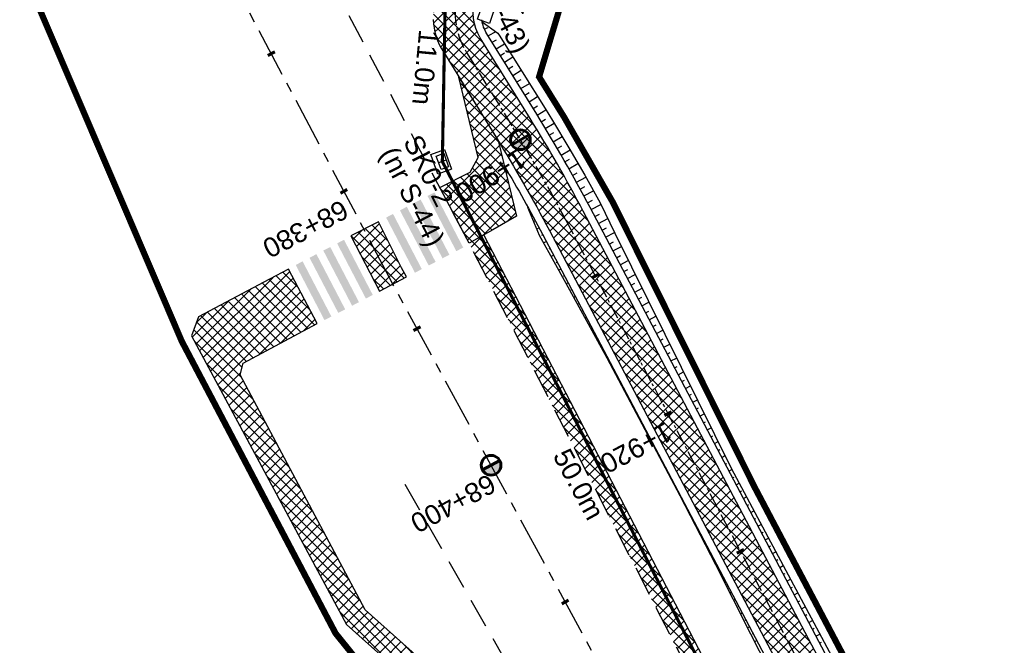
# Model space of a CAD drawing. Header units: metres. Extents: x 7529682 to 7533711, y 5721186 to 5727842.
# Tile 55 of 112: x 7530571 to 7530634, y 5726088 to 5726128. Entities that reach past the tile are written whole.
import ezdxf

# ---------------------------------------------------------------- set-up
doc = ezdxf.new("R2010")
doc.units = ezdxf.units.M
for name, pattern in [('817-dzialki-09-05-04$0$HIDDEN', [0.375, 0.25, -0.125]), ('CENTER', [50.8, 31.75, -6.35, 6.35, -6.35]), ('HIDDEN', [9.525, 6.35, -3.175])]:
    doc.linetypes.add(name, pattern=pattern)
for name, color, linetype in [('C-DROGI-SYTUACJA-ETYKIETY', 7, 'Continuous'), ('D-hatch-chodniki', 221, 'Continuous'), ('D-hatch-pobocza', 131, 'Continuous'), ('D-pobocza', 7, 'Continuous'), ('D-skarpa', 7, 'Continuous'), ('D-skarpa-kreskowanie', 7, 'Continuous')]:
    doc.layers.add(name, color=color, linetype=linetype)
doc.layers.add('D-hatch-ciag-pieszo-rowerowy', color=7, linetype='Continuous', lineweight=13, true_color=0xff9f80)
doc.layers.add('D-LR-etap-III', color=7, linetype='817-dzialki-09-05-04$0$HIDDEN', lineweight=50, true_color=0xff1aff)
for name, color, linetype, lineweight in [('D-krawędzie', 7, 'Continuous', 30), ('D-obrzeża', 7, 'Continuous', 30), ('D-oś', 10, 'CENTER', 30), ('Sieci-T-kanal technologiczny', 4, 'kt kanał technologiczny', 30)]:
    doc.layers.add(name, color=color, linetype=linetype, lineweight=lineweight)
for name, color, linetype, true_color in [('D-malowanie-istn', 7, 'Continuous', 0x1a6600), ('D-opis-KT-dlugosci', 7, 'Continuous', 0xff8000), ('D-opis-KT-studnie', 7, 'Continuous', 0xff8000), ('poprzeczki', 7, 'Continuous', 0x0000c7)]:
    doc.layers.add(name, color=color, linetype=linetype, true_color=true_color)
doc.styles.add('ARIAL', font='arial.ttf', dxfattribs={"height": 1})
doc.styles.get("Standard").update_dxf_attribs({"font": 'arial.ttf'})
doc.linetypes.add('kt kanał technologiczny', pattern='A,1,-0.8,["kt",Standard,S=0.5,R=0,X=-0.7,Y=-0.15],-0.3', length=2.1)
pattern_1 = [(45, (0, 0), (-0.33675960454, 0.33675960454), []), (135, (0, 0), (-0.33675960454, -0.33675960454), [])]

# ---------------------------------------------------------------- blocks, each defined once
blk = doc.blocks.new('kilometraz')
at = {"linetype": 'ByBlock', "lineweight": -2}
blk.add_hatch(color=0, dxfattribs=at).paths.add_polyline_path([(0, -0.28125, 0.41421356), (0.28125, 0, 0.41421356), (0, 0.28125)])
at = {"color": 0, "linetype": 'ByBlock', "lineweight": -2}
blk.add_line((0, 0.28125), (0, -0.28125), dxfattribs=at)
blk.add_circle((0, 0), 0.28125, dxfattribs=at)
blk = doc.blocks.new('AeccTickLine')
at = {"color": 0, "linetype": 'ByBlock', "lineweight": -2}
blk.add_line((0, 1), (0, -1), dxfattribs=at)
blk = doc.blocks.new('SKR2')
at = {"layer": 'Sieci-T-kanal technologiczny', "color": 2, "lineweight": 25}
for points in [[(0.028, -0.188), (0.958, -1.153), (0.282, -1.805), (-0.648, -0.84)], [(-0.038, -0.537), (0.607, -1.206), (0.233, -1.567), (-0.412, -0.898)]]:
    blk.add_lwpolyline(points, close=True, dxfattribs=at)
blk.add_lwpolyline([(-0.09, -1.232), (0.285, -0.872)], dxfattribs=at)

msp = doc.modelspace()

# ---------------------------------------------------------------- hatches: boundary and pattern name
at = {"layer": 'D-hatch-chodniki', "true_color": 0x6e6e6e}
h = msp.add_hatch(dxfattribs=at)
h.set_pattern_fill('ANSI37', color=8, scale=0.15, style=0)
h.set_pattern_definition(pattern_1)
h.paths.add_polyline_path([(7530601.265, 5726114.39), (7530599.74, 5726113.52), (7530597.87, 5726117.1), (7530599.82, 5726118.09), (7530600.32, 5726119.04), (7530599.091, 5726124.192), (7530601.609, 5726120.135), (7530602.79, 5726115.26)])
h = msp.add_hatch(dxfattribs=at)
h.set_pattern_fill('ANSI37', color=8, scale=0.15, style=0)
h.set_pattern_definition(pattern_1)
h.paths.add_polyline_path([(7530595.401, 5726111.949), (7530593.913, 5726114.892), (7530592.15, 5726114), (7530593.98, 5726110.44), (7530595.71, 5726111.35)])
h = msp.add_hatch(dxfattribs=at)
h.set_pattern_fill('ANSI37', color=8, scale=0.15, style=0)
h.set_pattern_definition(pattern_1)
h.paths.add_polyline_path([(7530586.918, 5726111.201), (7530582.36, 5726108.78), (7530581.91, 5726107.56), (7530591.86, 5726089.01), (7530599.5, 5726082.18), (7530602.93, 5726076.07), (7530601.75, 5726075.32), (7530604.72, 5726070.03), (7530605.94, 5726070.81), (7530609.47, 5726064.74), (7530611.24, 5726065.69), (7530601.04, 5726083.53), (7530600.51, 5726083.28), (7530593.06, 5726089.95), (7530585.02, 5726105.05), (7530585.23, 5726105.81), (7530589.97, 5726108.36), (7530588.14, 5726111.85)])
at = {"layer": 'D-hatch-ciag-pieszo-rowerowy'}
h = msp.add_hatch(dxfattribs=at)
h.set_pattern_fill('ANSI37', color=256, scale=0.15, style=0)
h.set_pattern_definition(pattern_1)
h.paths.add_polyline_path([(7530602.624, 5726136.556), (7530601.532, 5726138.658, 0.072986), (7530597.855, 5726133.726), (7530597.549, 5726129.598), (7530600.517, 5726130.297)])
h.paths.add_polyline_path([(7530600.17, 5726129.266), (7530600.517, 5726130.297), (7530597.549, 5726129.598), (7530597.423, 5726127.912, 0.036274), (7530597.51, 5726127.266), (7530600.079, 5726127.683, -0.134461)])
h = msp.add_hatch(dxfattribs=at)
h.set_pattern_fill('ANSI37', color=256, scale=0.15, style=0)
h.set_pattern_definition(pattern_1)
edge = h.paths.add_edge_path()
edge.add_line((7530647.02, 5726033.878), (7530649.253, 5726035.002))
edge.add_line((7530649.253, 5726035.002), (7530642.155, 5726049.099))
edge.add_line((7530642.155, 5726049.099), (7530627.426, 5726076.939))
edge.add_line((7530627.426, 5726076.939), (7530607.073, 5726115.582))
edge.add_arc((7530518.595, 5726068.982), 100, 27.77544, 31.71492)
edge.add_line((7530603.662, 5726121.551), (7530600.461, 5726126.731))
edge.add_arc((7530603.013, 5726128.308), 3, 192.02443, 211.71492, ccw=False)
edge.add_line((7530600.079, 5726127.683), (7530597.51, 5726127.266))
edge.add_arc((7530601.915, 5726128.182), 4.5, 191.75206, 211.71492)
edge.add_line((7530598.087, 5726125.817), (7530601.49, 5726120.31))
edge.add_arc((7530516.423, 5726067.74), 100, 27.77544, 31.71492, ccw=False)
edge.add_line((7530604.901, 5726114.341), (7530625.206, 5726075.789))
edge.add_line((7530625.206, 5726075.789), (7530639.927, 5726047.965))
edge.add_line((7530639.927, 5726047.965), (7530647.02, 5726033.878))
at = {"layer": 'D-hatch-pobocza'}
h = msp.add_hatch(dxfattribs=at)
h.set_pattern_fill('ANSI37', color=256, scale=0.15, style=0)
h.set_pattern_definition(pattern_1)
h.paths.add_polyline_path([(7530720.98, 5725884.44), (7530708.37, 5725908.34), (7530695.8, 5725932.28), (7530687.36, 5725949.02), (7530675.51, 5725970.87), (7530663.29, 5725994.02), (7530649.63, 5726020.19), (7530635.9, 5726046.17), (7530600.685, 5726114.059), (7530599.743, 5726113.515), (7530641.555, 5726032.008), (7530660.961, 5725995.07), (7530689.128, 5725941.54), (7530707.336, 5725907.032), (7530725.256, 5725873.093), (7530743.97, 5725837.654), (7530770.527, 5725787.119), (7530787.864, 5725754.267), (7530809.813, 5725712.702), (7530812.028, 5725712.541), (7530798.84, 5725737.15), (7530787.35, 5725758.8), (7530776.05, 5725780.2), (7530760.43, 5725809.79), (7530749.22, 5725830.63), (7530733.52, 5725861.06)])
at = {"layer": 'D-malowanie-istn'}
h = msp.add_hatch(color=256, dxfattribs=at)
h.paths.add_polyline_path([(7530597.514, 5726116.79), (7530597.071, 5726116.559), (7530598.92, 5726113.012), (7530599.364, 5726113.243)])
h.paths.add_polyline_path([(7530596.628, 5726116.328), (7530596.404, 5726116.211, 0.016682), (7530598.124, 5726112.597), (7530598.477, 5726112.781)])
h.paths.add_polyline_path([(7530596.404, 5726116.211), (7530596.184, 5726116.097), (7530598.034, 5726112.55), (7530598.124, 5726112.597, -0.016682)])
h.paths.add_polyline_path([(7530595.741, 5726115.865), (7530595.298, 5726115.634), (7530597.147, 5726112.087), (7530597.59, 5726112.319)])
h.paths.add_polyline_path([(7530594.854, 5726115.403), (7530594.411, 5726115.172), (7530596.26, 5726111.625), (7530596.704, 5726111.856)])
h = msp.add_hatch(color=256, dxfattribs=at)
h.paths.add_polyline_path([(7530591.703, 5726113.742), (7530591.26, 5726113.511), (7530593.109, 5726109.964), (7530593.552, 5726110.196)])
h.paths.add_polyline_path([(7530590.816, 5726113.28), (7530590.592, 5726113.163, 0.016682), (7530592.312, 5726109.549), (7530592.666, 5726109.733)])
h.paths.add_polyline_path([(7530590.592, 5726113.163), (7530590.373, 5726113.049), (7530592.222, 5726109.502), (7530592.312, 5726109.549, -0.016682)])
h.paths.add_polyline_path([(7530589.93, 5726112.818), (7530589.486, 5726112.587), (7530591.336, 5726109.04), (7530591.779, 5726109.271)])
h.paths.add_polyline_path([(7530589.043, 5726112.355), (7530588.6, 5726112.124), (7530590.449, 5726108.577), (7530590.892, 5726108.809)])

# ---------------------------------------------------------------- linework, layer by layer
at = {"layer": 'D-krawędzie', "linetype": 'HIDDEN', "ltscale": 0.3, "flags": 128}
for points in [[(7530572.01, 5726166.06), (7530599.74, 5726113.52), (7530641.555, 5726032.008), (7530660.961, 5725995.07), (7530689.128, 5725941.54), (7530707.336, 5725907.032), (7530725.256, 5725873.093), (7530743.97, 5725837.654), (7530770.527, 5725787.119), (7530787.864, 5725754.267), (7530809.898, 5725712.542), (7530824.739, 5725684.389), (7530840.856, 5725653.693), (7530860.675, 5725616.154), (7530865.283, 5725607.394), (7530878.05, 5725583.08), (7530918.172, 5725507.178), (7530950.163, 5725446.305), (7530993.419, 5725364.265), (7531022.766, 5725308.719), (7531053.81, 5725249.872), (7531081.166, 5725197.875), (7531103.902, 5725154.541), (7531128.123, 5725108.448), (7531149.3, 5725068.25), (7531167.38, 5725033.767), (7531197.165, 5724976.988), (7531228.151, 5724918.034), (7531253.153, 5724870.491), (7531286.796, 5724806.654), (7531306.74, 5724768.665), (7531335.094, 5724714.652), (7531357.319, 5724672.439), (7531373.645, 5724641.454), (7531392.162, 5724605.999), (7531418.48, 5724555.853), (7531439.727, 5724515.582), (7531476.36, 5724446.19), (7531491.8, 5724416.76), (7531531.9, 5724339.933), (7531557.227, 5724291.659), (7531569.852, 5724267.577), (7531591.376, 5724226.548), (7531610.004, 5724191.103), (7531616.883, 5724177.999), (7531629.985, 5724153.025), (7531641.007, 5724132.022), (7531664.906, 5724087.617), (7531677.644, 5724064.786), (7531683.112, 5724054.988), (7531686.753, 5724048.18), (7531695.448, 5724031.697), (7531703.749, 5724015.917), (7531709.214, 5724005.514), (7531719.389, 5723986.147), (7531726.295, 5723973), (7531732.741, 5723960.736), (7531735.13, 5723956.19)], [(7530595.61, 5726098.03), (7530619.07, 5726056.86)]]:
    msp.add_lwpolyline(points, dxfattribs=at)
at = {"layer": 'D-krawędzie'}
msp.add_lwpolyline([(7530600.29, 5726127.93), (7530602.59, 5726134.66), (7530603.33, 5726134.38), (7530601.05, 5726127.65), (7530600.29, 5726127.93), (7530600.29, 5726127.93)], dxfattribs=at)
at = {"layer": 'D-krawędzie', "color": 7, "linetype": 'ByBlock'}
for points in [[(7530601.265, 5726114.39), (7530599.74, 5726113.52), (7530597.87, 5726117.1), (7530599.82, 5726118.09), (7530600.32, 5726119.04), (7530599.091, 5726124.192), (7530601.609, 5726120.135), (7530602.79, 5726115.26), (7530601.265, 5726114.39)], [(7530595.401, 5726111.949), (7530593.913, 5726114.892), (7530592.15, 5726114), (7530593.98, 5726110.44), (7530595.71, 5726111.35), (7530595.401, 5726111.949)], [(7530586.918, 5726111.201), (7530582.36, 5726108.78), (7530581.91, 5726107.56), (7530591.86, 5726089.01), (7530599.5, 5726082.18), (7530602.93, 5726076.07), (7530601.75, 5726075.32), (7530604.72, 5726070.03), (7530605.94, 5726070.81), (7530609.47, 5726064.74), (7530611.24, 5726065.69), (7530601.04, 5726083.53), (7530600.51, 5726083.28), (7530593.06, 5726089.95), (7530585.02, 5726105.05), (7530585.23, 5726105.81), (7530589.97, 5726108.36), (7530588.14, 5726111.85), (7530586.918, 5726111.201)]]:
    msp.add_lwpolyline(points, dxfattribs=at)
at = {"layer": 'D-LR-etap-III', "ltscale": 10, "flags": 128}
msp.add_lwpolyline([(7531750.474, 5723895.103, 0.4, 0.4, 0), (7531750.505, 5723895.13, 0.4, 0.4, 0), (7531682.71, 5724022.92, 0.4, 0.4, 0), (7531619.177, 5724147.204, 0.4, 0.4, 0), (7531592.309, 5724198.489, 0.4, 0.4, 0), (7531553.264, 5724272.919, 0.4, 0.4, 0), (7531504.02, 5724366.79, 0.4, 0.4, 0), (7531482.09, 5724407.62, 0.4, 0.4, 0), (7531412.35, 5724541.183, 0.4, 0.4, 0), (7531388.464, 5724586.93, 0.4, 0.4, 0), (7531345.12, 5724669.94, 0.4, 0.4, 0), (7531127.66, 5725081.67, 0.4, 0.4, 0), (7531059.253, 5725211.041, 0.4, 0.4, 0), (7531008.007, 5725307.954, 0.4, 0.4, 0), (7530964.182, 5725390.836, 0.4, 0.4, 0), (7530914.557, 5725484.684, 0.4, 0.4, 0), (7530865.243, 5725577.494, 0.4, 0.4, 0), (7530840.085, 5725624.059, 0.4, 0.4, 0), (7530802.56, 5725694.925, 0.4, 0.4, 0), (7530755.54, 5725787.51, 0.4, 0.4, 0), (7530708.718, 5725876.303, 0.4, 0.4, 0), (7530695.12, 5725902.09, 0.4, 0.4, 0), (7530642.914, 5726001.078, 0.4, 0.4, 0), (7530634.935, 5726016.147, 0.4, 0.4, 0), (7530610.82, 5726061.93, 0.4, 0.4, 0), (7530610.82, 5726061.93, 0.4, 0.4, 0), (7530607.21, 5726063.51, 0.4, 0.4, 0), (7530597.42, 5726080.68, 0.4, 0.4, 0), (7530591.16, 5726088.44, 0.4, 0.4, 0), (7530581.28, 5726107.21, 0.4, 0.4, 0), (7530571.29, 5726130.56, 0.4, 0.4, 0), (7530549.555, 5726171.527, 0.4, 0.4, 0), (7530531.014, 5726206.474, 0.4, 0.4, 0), (7530516.461, 5726236.017, 0.4, 0.4, 0), (7530500.799, 5726266.141, 0.4, 0.4, 0), (7530491.35, 5726283.94, 0.4, 0.4, 0), (7530482.4, 5726303.41, 0.4, 0.4, 0), (7530482.4, 5726303.41, 0.4, 0.4, 0), (7530450.41, 5726357.28, 0.4, 0.4, 0), (7530397.759, 5726458.5, 0.4, 0.4, 0), (7530334.708, 5726583.665, 0.4, 0.4, 0), (7530303.939, 5726645.168, 0.4, 0.4, 0), (7530300.51, 5726651.778, 0.4, 0.4, 0), (7530289.214, 5726671.967, 0.4, 0.4, 0), (7530281.54, 5726685.57, 0.4, 0.4, 0), (7530261.371, 5726724.163, 0.4, 0.4, 0), (7530254.03, 5726738.21, 0.4, 0.4, 0), (7530197.22, 5726845.06, 0.4, 0.4, 0), (7530194.71, 5726849.15, 0.4, 0.4, 0), (7530195.92, 5726850.75, 0.4, 0.4, 0), (7530170.547, 5726892.961, 0.4, 0.4, 0), (7530143.175, 5726945.066, 0.4, 0.4, 0), (7530105.06, 5727018.32, 0.4, 0.4, 0), (7530100.06, 5727027.16, 0.4, 0.4, 0), (7530062.319, 5727099.625, 0.4, 0.4, 0), (7530015.379, 5727189.42, 0.4, 0.4, 0), (7529983.208, 5727250.207, 0.4, 0.4, 0), (7529953.284, 5727306.747, 0.4, 0.4, 0), (7529900.671, 5727406.159, 0.4, 0.4, 0), (7529890.63, 5727425.131, 0.4, 0.4, 0), (7529875.155, 5727454.426, 0.4, 0.4, 0), (7529857.56, 5727487.787, 0.4, 0.4, 0), (7529835.194, 5727530.193, 0.4, 0.4, 0), (7529811.741, 5727574.662, 0.4, 0.4, 0), (7529792.102, 5727611.923, 0.4, 0.4, 0), (7529768.066, 5727657.47, 0.4, 0.4, 0), (7529755.211, 5727682.131, 0.4, 0.4, 0), (7529753.31, 5727681.13, 0.4, 0.4, 0), (7529739.21, 5727707.77, 0.4, 0.4, 0), (7529735.395, 5727711.252, 0.4, 0.4, 0), (7529725.42, 5727730.2, 0.4, 0.4, 0), (7529723.55, 5727729.88, 0.4, 0.4, 0), (7529695.567, 5727782.932, 0.4, 0.4, 0), (7529717.68, 5727794.024, 0.4, 0.4, 0), (7529736.275, 5727758.647, 0.4, 0.4, 0), (7529736.275, 5727758.647, 0.4, 0.4, 0), (7529744.511, 5727750.406, 0.4, 0.4, 0), (7529744.511, 5727750.406, 0.4, 0.4, 0), (7529750.283, 5727738.55, 0.4, 0.4, 0), (7529777.109, 5727687.569, 0.4, 0.4, 0), (7529796.515, 5727651.33, 0.4, 0.4, 0), (7529814.938, 5727616.793, 0.4, 0.4, 0), (7529839.007, 5727572.304, 0.4, 0.4, 0), (7529860.618, 5727532.509, 0.4, 0.4, 0), (7529882.349, 5727491.504, 0.4, 0.4, 0), (7529904.865, 5727449.096, 0.4, 0.4, 0), (7529920.747, 5727418.885, 0.4, 0.4, 0), (7529946.677, 5727368.547, 0.4, 0.4, 0), (7529972.025, 5727320.573, 0.4, 0.4, 0), (7529987.74, 5727290.153, 0.4, 0.4, 0), (7529996.497, 5727273.662, 0.4, 0.4, 0), (7530017.541, 5727234.203, 0.4, 0.4, 0), (7530033.054, 5727204.864, 0.4, 0.4, 0), (7530051.623, 5727170.223, 0.4, 0.4, 0), (7530069.277, 5727137.016, 0.4, 0.4, 0), (7530089.385, 5727097.534, 0.4, 0.4, 0), (7530109.713, 5727060.747, 0.4, 0.4, 0), (7530136.77, 5727011.64, 0.4, 0.4, 0), (7530162.447, 5726962.744, 0.4, 0.4, 0), (7530187.674, 5726916.992, 0.4, 0.4, 0), (7530207.821, 5726879.335, 0.4, 0.4, 0), (7530230.626, 5726834.519, 0.4, 0.4, 0), (7530262.288, 5726776.618, 0.4, 0.4, 0), (7530277.51, 5726760.213, 0.4, 0.4, 0), (7530286.037, 5726744.107, 0.4, 0.4, 0), (7530288.097, 5726735.884, 0.4, 0.4, 0), (7530290.394, 5726725.047, 0.4, 0.4, 0), (7530296.177, 5726713.583, 0.4, 0.4, 0), (7530302.726, 5726701.182, 0.4, 0.4, 0), (7530325.685, 5726657.466, 0.4, 0.4, 0), (7530343.244, 5726623.649, 0.4, 0.4, 0), (7530360.23, 5726591.747, 0.4, 0.4, 0), (7530383.209, 5726548.059, 0.4, 0.4, 0), (7530406.018, 5726503.606, 0.4, 0.4, 0), (7530427.465, 5726462.62, 0.4, 0.4, 0), (7530447.928, 5726424.388, 0.4, 0.4, 0), (7530471.127, 5726379.921, 0.4, 0.4, 0), (7530490.501, 5726343.033, 0.4, 0.4, 0), (7530509.499, 5726306.733, 0.4, 0.4, 0), (7530529.89, 5726267.244, 0.4, 0.4, 0), (7530543.852, 5726238.99, 0.4, 0.4, 0), (7530554.809, 5726218.944, 0.4, 0.4, 0), (7530559.027, 5726212.223, 0.4, 0.4, 0), (7530563.061, 5726206.41, 0.4, 0.4, 0), (7530566.934, 5726200.464, 0.4, 0.4, 0), (7530569.771, 5726194.902, 0.4, 0.4, 0), (7530571.473, 5726191.282, 0.4, 0.4, 0), (7530572.839, 5726188.025, 0.4, 0.4, 0), (7530575.295, 5726182.035, 0.4, 0.4, 0), (7530579.737, 5726173.306, 0.4, 0.4, 0), (7530583.3, 5726167.41, 0.4, 0.4, 0), (7530593.4, 5726163.33, 0.4, 0.4, 0), (7530598.618, 5726155.264, 0.4, 0.4, 0), (7530608.258, 5726140.497, 0.4, 0.4, 0), (7530603.27, 5726136.83, 0.4, 0.4, 0), (7530606.53, 5726131.84, 0.4, 0.4, 0), (7530604.239, 5726124.217, 0.4, 0.4, 0), (7530605.847, 5726121.63, 0.4, 0.4, 0), (7530608.972, 5726116.164, 0.4, 0.4, 0), (7530618.114, 5726097.791, 0.4, 0.4, 0), (7530651.213, 5726034.96, 0.4, 0.4, 0), (7530670.244, 5725998.611, 0.4, 0.4, 0), (7530698.075, 5725945.953, 0.4, 0.4, 0), (7530716.506, 5725911.305, 0.4, 0.4, 0), (7530735.223, 5725875.667, 0.4, 0.4, 0), (7530752.504, 5725842.155, 0.4, 0.4, 0), (7530778.311, 5725793.501, 0.4, 0.4, 0), (7530797.5, 5725756.382, 0.4, 0.4, 0), (7530812.519, 5725728.289, 0.4, 0.4, 0), (7530820.039, 5725713.16, 0.4, 0.4, 0), (7530822.422, 5725710.194, 0.4, 0.4, 0), (7530833.155, 5725688.801, 0.4, 0.4, 0), (7530849.629, 5725656.159, 0.4, 0.4, 0), (7530867.983, 5725621.964, 0.4, 0.4, 0), (7530872.63, 5725612.888, 0.4, 0.4, 0), (7530880.354, 5725597.595, 0.4, 0.4, 0), (7530883.839, 5725593.389, 0.4, 0.4, 0), (7530891.782, 5725587.763, 0.4, 0.4, 0), (7530895.039, 5725584.281, 0.4, 0.4, 0), (7530897.034, 5725580.941, 0.4, 0.4, 0), (7530900.952, 5725579.946, 0.4, 0.4, 0), (7530904.81, 5725571.977, 0.4, 0.4, 0), (7530903.682, 5725568.566, 0.4, 0.4, 0), (7530908.901, 5725558.845, 0.4, 0.4, 0), (7530910.252, 5725545.672, 0.4, 0.4, 0), (7530912.873, 5725538.646, 0.4, 0.4, 0), (7530945.278, 5725478.464, 0.4, 0.4, 0), (7530959.692, 5725450.246, 0.4, 0.4, 0), (7531002.827, 5725368.192, 0.4, 0.4, 0), (7531044.704, 5725290.314, 0.4, 0.4, 0), (7531064.099, 5725253.213, 0.4, 0.4, 0), (7531083.01, 5725216.678, 0.4, 0.4, 0), (7531113.013, 5725158.466, 0.4, 0.4, 0), (7531137.364, 5725113.071, 0.4, 0.4, 0), (7531150.831, 5725086.712, 0.4, 0.4, 0), (7531159.746, 5725076.641, 0.4, 0.4, 0), (7531166.31, 5725074.58, 0.4, 0.4, 0), (7531172.29, 5725062.58, 0.4, 0.4, 0), (7531170.59, 5725055.606, 0.4, 0.4, 0), (7531173.733, 5725044.081, 0.4, 0.4, 0), (7531215.342, 5724964.86, 0.4, 0.4, 0), (7531238.054, 5724921.685, 0.4, 0.4, 0), (7531262.39, 5724875.283, 0.4, 0.4, 0), (7531295.587, 5724811.266, 0.4, 0.4, 0), (7531348.488, 5724712.363, 0.4, 0.4, 0), (7531363.741, 5724682.684, 0.4, 0.4, 0), (7531366.987, 5724675.865, 0.4, 0.4, 0), (7531382.541, 5724646.111, 0.4, 0.4, 0), (7531401.299, 5724610.875, 0.4, 0.4, 0), (7531428.965, 5724558.862, 0.4, 0.4, 0), (7531449.111, 5724520.398, 0.4, 0.4, 0), (7531477.293, 5724465.831, 0.4, 0.4, 0), (7531500.996, 5724421.113, 0.4, 0.4, 0), (7531512.122, 5724400.549, 0.4, 0.4, 0), (7531513.782, 5724396.757, 0.4, 0.4, 0), (7531526.32, 5724379.39, 0.4, 0.4, 0), (7531566.784, 5724302.736, 0.4, 0.4, 0), (7531612.277, 5724225.61, 0.4, 0.4, 0), (7531620.493, 5724210.548, 0.4, 0.4, 0), (7531631.578, 5724196.258, 0.4, 0.4, 0), (7531653.484, 5724152.434, 0.4, 0.4, 0), (7531661.151, 5724128.494, 0.4, 0.4, 0), (7531673.881, 5724101.186, 0.4, 0.4, 0), (7531684.691, 5724081.184, 0.4, 0.4, 0), (7531699.212, 5724051.17, 0.4, 0.4, 0), (7531704.034, 5724040.584, 0.4, 0.4, 0), (7531704.034, 5724040.584, 0.4, 0.4, 0), (7531703.913, 5724037.17, 0.4, 0.4, 0), (7531736.42, 5723969.232, 0.4, 0.4, 0), (7531738.285, 5723967.699, 0.4, 0.4, 0), (7531742.181, 5723962.346, 0.4, 0.4, 0), (7531744.286, 5723958.616, 0.4, 0.4, 0), (7531755.393, 5723944.193, 0.4, 0.4, 0), (7531758.69, 5723936.76, 0.4, 0.4, 0), (7531780.08, 5723929.25, 0.4, 0.4, 0), (7531792.612, 5723906.338, 0.4, 0.4, 0), (7531792.612, 5723906.338, 0.4, 0.4, 0), (7531756.962, 5723883.055, 0.4, 0.4, 0), (7531750.46, 5723895.13, 0.4, 0.4, 0), (7531750.46, 5723895.13, 0, 0, 0)], format="xyseb", dxfattribs=at)
at = {"layer": 'D-obrzeża'}
for points in [[(7530816.72, 5725716.019), (7530808.345, 5725732.528, 0.004099), (7530806.084, 5725736.896), (7530794.941, 5725757.997), (7530777.714, 5725790.903), (7530751.046, 5725841.385), (7530732.331, 5725876.827), (7530714.412, 5725910.765), (7530696.206, 5725945.269), (7530668.046, 5725998.784), (7530664.91, 5726005.014, 0.00515), (7530662.075, 5726010.504), (7530653.608, 5726026.493, -0.00515), (7530650.772, 5726031.983), (7530642.155, 5726049.099), (7530627.426, 5726076.939), (7530607.073, 5726115.582, 0.017191), (7530603.662, 5726121.551), (7530600.461, 5726126.731, -0.223174), (7530600.17, 5726129.266), (7530602.624, 5726136.556), (7530601.532, 5726138.658)], [(7530597.423, 5726127.912, 0.123992), (7530598.087, 5726125.817), (7530601.49, 5726120.31, -0.017191), (7530604.901, 5726114.341), (7530625.206, 5726075.789), (7530639.927, 5726047.965), (7530648.54, 5726030.859, 0.00515), (7530651.375, 5726025.369), (7530659.842, 5726009.38, -0.00515), (7530662.677, 5726003.89), (7530665.83, 5725997.628), (7530693.994, 5725944.104), (7530712.201, 5725909.598), (7530730.12, 5725875.66), (7530748.836, 5725840.217), (7530775.501, 5725789.739), (7530792.729, 5725756.833), (7530803.873, 5725735.729, -0.004099), (7530806.134, 5725731.361), (7530819.007, 5725705.983)]]:
    msp.add_lwpolyline(points, format="xyb", dxfattribs=at)
at = {"layer": 'D-oś', "ltscale": 0.1}
msp.add_lwpolyline([(7530915.075, 5725505.546), (7530874.954, 5725581.449), (7530862.185, 5725605.765), (7530857.579, 5725614.523), (7530837.759, 5725652.063), (7530821.642, 5725682.76), (7530806.803, 5725710.907), (7530784.769, 5725752.633), (7530767.43, 5725785.489), (7530740.873, 5725836.023), (7530722.161, 5725871.458), (7530704.24, 5725905.399), (7530686.032, 5725939.909), (7530657.862, 5725993.442), (7530638.453, 5726030.387), (7530594.845, 5726110.895), (7530594.845, 5726110.895), (7530594.845, 5726110.895), (7530540.21, 5726214.45)], dxfattribs=at)
at = {"layer": 'D-oś', "ltscale": 0.03}
msp.add_lwpolyline([(7530599.097, 5726129.998, 0.223174), (7530599.583, 5726125.774), (7530602.576, 5726120.93, -0.017191), (7530605.987, 5726114.962), (7530626.316, 5726076.364), (7530641.041, 5726048.532), (7530649.656, 5726031.421, 0.00515), (7530652.491, 5726025.931), (7530660.958, 5726009.942, -0.00515), (7530663.794, 5726004.452), (7530663.794, 5726004.452), (7530666.938, 5725998.206), (7530695.1, 5725944.687), (7530713.306, 5725910.181), (7530731.225, 5725876.244), (7530749.941, 5725840.801)], format="xyb", dxfattribs=at)
at = {"layer": 'D-pobocza'}
for points in [[(7530817.069, 5725716.434), (7530808.787, 5725732.762, 0.004099), (7530806.526, 5725737.13), (7530795.384, 5725758.23), (7530778.156, 5725791.136), (7530751.489, 5725841.618), (7530732.773, 5725877.061), (7530714.854, 5725910.998), (7530696.648, 5725945.502), (7530668.49, 5725999.015), (7530665.357, 5726005.239, 0.00515), (7530662.521, 5726010.729), (7530654.054, 5726026.718, -0.00515), (7530651.219, 5726032.208), (7530642.601, 5726049.326), (7530627.87, 5726077.169), (7530607.515, 5726115.815, 0.017191), (7530604.087, 5726121.814), (7530600.886, 5726126.994, -0.095206), (7530600.551, 5726127.876)], [(7530602.007, 5726118.49, -0.012618), (7530604.459, 5726114.108), (7530624.762, 5726075.559), (7530639.482, 5726047.738), (7530648.093, 5726030.634, 0.00515), (7530650.928, 5726025.144), (7530659.395, 5726009.155, -0.00515), (7530662.231, 5726003.665), (7530665.386, 5725997.397), (7530693.552, 5725943.871), (7530711.758, 5725909.365), (7530729.678, 5725875.427), (7530748.394, 5725839.984), (7530775.058, 5725789.507), (7530792.286, 5725756.601), (7530803.431, 5725735.496, -0.004099), (7530805.692, 5725731.127), (7530814.621, 5725713.526)]]:
    msp.add_lwpolyline(points, format="xyb", dxfattribs=at)
msp.add_lwpolyline([(7530798.84, 5725737.15), (7530787.35, 5725758.8), (7530776.05, 5725780.2), (7530760.43, 5725809.79), (7530749.22, 5725830.63), (7530733.52, 5725861.06), (7530720.98, 5725884.44), (7530708.37, 5725908.34), (7530695.8, 5725932.28), (7530687.36, 5725949.02), (7530675.51, 5725970.87), (7530663.29, 5725994.02), (7530649.63, 5726020.19), (7530635.9, 5726046.17), (7530600.685, 5726114.059), (7530599.743, 5726113.515)], dxfattribs=at)
at = {"layer": 'D-skarpa', "linetype": 'Continuous'}
msp.add_lwpolyline([(7530600.587, 5726127.821), (7530600.575, 5726127.756), (7530601.595, 5726127.018), (7530601.671, 5726126.908), (7530604.62, 5726122.193), (7530605.101, 5726121.417), (7530606.153, 5726119.659), (7530607.182, 5726117.888), (7530608.165, 5726116.109), (7530609.104, 5726114.164), (7530616.589, 5726099.053), (7530618.947, 5726094.644), (7530626.008, 5726081.41), (7530628.152, 5726077.331), (7530628.328, 5726076.985), (7530630.651, 5726072.558), (7530633.021, 5726068.155), (7530634.937, 5726064.579)], dxfattribs=at)
msp.add_lwpolyline([(7530603.491, 5726115.85), (7530603.491, 5726115.85), (7530603.491, 5726115.85), (7530603.491, 5726115.85), (7530603.491, 5726115.85), (7530603.491, 5726115.85), (7530603.491, 5726115.85), (7530603.491, 5726115.85), (7530604.254, 5726114.049), (7530605.293, 5726112.157), (7530606.192, 5726110.531), (7530608.592, 5726106.144), (7530613.279, 5726097.31), (7530615.566, 5726092.864), (7530617.834, 5726088.407), (7530620.103, 5726083.951), (7530622.453, 5726079.538), (7530624.562, 5726075.44), (7530624.741, 5726075.087), (7530627.149, 5726070.705), (7530631.323, 5726062.667, 0.005787), (7530633.35, 5726058.873), (7530638.954, 5726048.667)], format="xyb", dxfattribs=at)
at = {"layer": 'D-skarpa-kreskowanie', "linetype": 'Continuous'}
for p, q in [((7530600.791, 5726127.337, 107.715), (7530600.963, 5726127.397, 107.593)), ((7530600.991, 5726126.879, 107.718), (7530601.471, 5726127.136, 107.352)), ((7530601.229, 5726126.44, 107.72), (7530601.494, 5726126.604, 107.512)), ((7530601.491, 5726126.015, 107.721), (7530602.024, 5726126.344, 107.304)), ((7530601.754, 5726125.589, 107.723), (7530602.022, 5726125.755, 107.513)), ((7530602.017, 5726125.164, 107.724), (7530602.554, 5726125.496, 107.303)), ((7530602.28, 5726124.739, 107.726), (7530602.55, 5726124.905, 107.514)), ((7530602.543, 5726124.313, 107.728), (7530603.085, 5726124.648, 107.303)), ((7530602.806, 5726123.888, 107.729), (7530603.078, 5726124.056, 107.516)), ((7530603.068, 5726123.463, 107.731), (7530603.615, 5726123.8, 107.302)), ((7530603.331, 5726123.037, 107.732), (7530603.606, 5726123.207, 107.517)), ((7530603.594, 5726122.612, 107.734), (7530604.145, 5726122.953, 107.302)), ((7530603.857, 5726122.187, 107.735), (7530604.134, 5726122.358, 107.519)), ((7530604.119, 5726121.761, 107.737), (7530604.675, 5726122.104, 107.302)), ((7530604.38, 5726121.335, 107.739), (7530604.66, 5726121.505, 107.52)), ((7530604.639, 5726120.907, 107.74), (7530605.203, 5726121.247, 107.301)), ((7530604.894, 5726120.476, 107.742), (7530605.177, 5726120.646, 107.521)), ((7530605.148, 5726120.046, 107.743), (7530605.72, 5726120.383, 107.301)), ((7530605.403, 5726119.616, 107.745), (7530605.691, 5726119.784, 107.523)), ((7530605.655, 5726119.184, 107.746), (7530606.235, 5726119.518, 107.3)), ((7530605.901, 5726118.749, 107.748), (7530606.194, 5726118.916, 107.523)), ((7530606.147, 5726118.314, 107.75), (7530606.74, 5726118.648, 107.296)), ((7530606.393, 5726117.878, 107.751), (7530606.693, 5726118.045, 107.522)), ((7530606.637, 5726117.442, 107.753), (7530607.244, 5726117.776, 107.291)), ((7530606.875, 5726117.002, 107.754), (7530607.181, 5726117.169, 107.522)), ((7530607.112, 5726116.562, 107.756), (7530607.731, 5726116.895, 107.287)), ((7530607.349, 5726116.122, 107.757), (7530607.662, 5726116.288, 107.521)), ((7530607.586, 5726115.681, 107.759), (7530608.213, 5726116.011, 107.287)), ((7530603.767, 5726115.391, 107.624), (7530603.701, 5726115.355, 107.574)), ((7530604.004, 5726114.951, 107.626), (7530603.951, 5726114.922, 107.585)), ((7530607.819, 5726115.239, 107.761), (7530608.124, 5726115.4, 107.53)), ((7530608.052, 5726114.796, 107.762), (7530608.648, 5726115.11, 107.313)), ((7530604.242, 5726114.511, 107.627), (7530604.092, 5726114.431, 107.514)), ((7530608.285, 5726114.354, 107.764), (7530608.575, 5726114.507, 107.545)), ((7530604.478, 5726114.07, 107.629), (7530604.387, 5726114.022, 107.56)), ((7530608.518, 5726113.912, 107.765), (7530609.083, 5726114.209, 107.34)), ((7530604.711, 5726113.628, 107.63), (7530604.536, 5726113.536, 107.498)), ((7530604.944, 5726113.185, 107.632), (7530604.861, 5726113.141, 107.569)), ((7530608.751, 5726113.469, 107.767), (7530609.027, 5726113.615, 107.558)), ((7530608.984, 5726113.027, 107.769), (7530609.526, 5726113.312, 107.36)), ((7530605.178, 5726112.743, 107.634), (7530605.018, 5726112.659, 107.513)), ((7530609.217, 5726112.584, 107.77), (7530609.482, 5726112.724, 107.57)), ((7530609.45, 5726112.142, 107.772), (7530609.97, 5726112.416, 107.38)), ((7530605.411, 5726112.301, 107.635), (7530605.334, 5726112.261, 107.578)), ((7530605.644, 5726111.858, 107.637), (7530605.5, 5726111.783, 107.529)), ((7530609.683, 5726111.7, 107.773), (7530609.937, 5726111.834, 107.581)), ((7530605.877, 5726111.416, 107.638), (7530605.809, 5726111.38, 107.588)), ((7530609.916, 5726111.257, 107.775), (7530610.414, 5726111.52, 107.4)), ((7530606.11, 5726110.974, 107.64), (7530605.984, 5726110.907, 107.545)), ((7530606.343, 5726110.531, 107.642), (7530606.284, 5726110.5, 107.597)), ((7530610.149, 5726110.815, 107.776), (7530610.392, 5726110.943, 107.593)), ((7530610.382, 5726110.372, 107.778), (7530610.858, 5726110.623, 107.419)), ((7530606.576, 5726110.089, 107.643), (7530606.465, 5726110.031, 107.56)), ((7530610.615, 5726109.93, 107.78), (7530610.847, 5726110.053, 107.604)), ((7530606.809, 5726109.646, 107.645), (7530606.757, 5726109.619, 107.606)), ((7530610.848, 5726109.488, 107.781), (7530611.302, 5726109.727, 107.439)), ((7530607.042, 5726109.204, 107.646), (7530606.945, 5726109.153, 107.574)), ((7530607.275, 5726108.762, 107.648), (7530607.23, 5726108.738, 107.614)), ((7530611.081, 5726109.045, 107.783), (7530611.302, 5726109.162, 107.616)), ((7530611.314, 5726108.603, 107.784), (7530611.746, 5726108.83, 107.459)), ((7530607.508, 5726108.319, 107.65), (7530607.425, 5726108.276, 107.588)), ((7530611.547, 5726108.161, 107.786), (7530611.757, 5726108.271, 107.627)), ((7530607.741, 5726107.877, 107.651), (7530607.703, 5726107.857, 107.623)), ((7530607.974, 5726107.434, 107.653), (7530607.905, 5726107.398, 107.601)), ((7530611.78, 5726107.718, 107.788), (7530612.19, 5726107.934, 107.479)), ((7530612.013, 5726107.276, 107.789), (7530612.212, 5726107.381, 107.639)), ((7530608.207, 5726106.992, 107.654), (7530608.176, 5726106.976, 107.631)), ((7530612.246, 5726106.833, 107.791), (7530612.634, 5726107.038, 107.498)), ((7530608.44, 5726106.55, 107.656), (7530608.385, 5726106.521, 107.615)), ((7530608.673, 5726106.107, 107.658), (7530608.649, 5726106.095, 107.639)), ((7530612.479, 5726106.391, 107.792), (7530612.667, 5726106.49, 107.65)), ((7530612.712, 5726105.949, 107.794), (7530613.078, 5726106.141, 107.518)), ((7530608.906, 5726105.665, 107.659), (7530608.859, 5726105.64, 107.624)), ((7530612.945, 5726105.506, 107.796), (7530613.122, 5726105.6, 107.662)), ((7530609.139, 5726105.222, 107.661), (7530609.116, 5726105.211, 107.644)), ((7530609.372, 5726104.78, 107.662), (7530609.328, 5726104.757, 107.629)), ((7530613.178, 5726105.064, 107.797), (7530613.522, 5726105.245, 107.538)), ((7530609.605, 5726104.338, 107.664), (7530609.583, 5726104.326, 107.648)), ((7530613.411, 5726104.621, 107.799), (7530613.577, 5726104.709, 107.673)), ((7530613.644, 5726104.179, 107.8), (7530613.966, 5726104.349, 107.558)), ((7530609.838, 5726103.895, 107.665), (7530609.796, 5726103.874, 107.634)), ((7530613.877, 5726103.737, 107.802), (7530614.032, 5726103.818, 107.685)), ((7530610.071, 5726103.453, 107.667), (7530610.051, 5726103.442, 107.652)), ((7530610.304, 5726103.01, 107.669), (7530610.265, 5726102.99, 107.64)), ((7530614.11, 5726103.294, 107.804), (7530614.41, 5726103.452, 107.578)), ((7530614.343, 5726102.852, 107.805), (7530614.487, 5726102.928, 107.696)), ((7530610.537, 5726102.568, 107.67), (7530610.518, 5726102.558, 107.656)), ((7530614.576, 5726102.409, 107.807), (7530614.854, 5726102.556, 107.597)), ((7530610.77, 5726102.126, 107.672), (7530610.734, 5726102.107, 107.645)), ((7530611.003, 5726101.683, 107.673), (7530610.985, 5726101.674, 107.66)), ((7530614.809, 5726101.967, 107.808), (7530614.942, 5726102.037, 107.708)), ((7530615.042, 5726101.525, 107.81), (7530615.298, 5726101.659, 107.617)), ((7530611.236, 5726101.241, 107.675), (7530611.202, 5726101.223, 107.65)), ((7530615.275, 5726101.082, 107.811), (7530615.397, 5726101.147, 107.719)), ((7530611.469, 5726100.799, 107.677), (7530611.453, 5726100.79, 107.665)), ((7530611.702, 5726100.356, 107.678), (7530611.671, 5726100.34, 107.655)), ((7530615.508, 5726100.64, 107.813), (7530615.742, 5726100.763, 107.637)), ((7530611.935, 5726099.914, 107.68), (7530611.92, 5726099.906, 107.669)), ((7530615.741, 5726100.197, 107.815), (7530615.852, 5726100.256, 107.731)), ((7530615.974, 5726099.755, 107.816), (7530616.186, 5726099.867, 107.657)), ((7530612.168, 5726099.471, 107.681), (7530612.14, 5726099.457, 107.66)), ((7530616.207, 5726099.313, 107.818), (7530616.307, 5726099.366, 107.742)), ((7530612.401, 5726099.029, 107.683), (7530612.387, 5726099.022, 107.673)), ((7530612.634, 5726098.587, 107.685), (7530612.608, 5726098.573, 107.666)), ((7530616.44, 5726098.87, 107.819), (7530616.632, 5726098.972, 107.675)), ((7530616.673, 5726098.428, 107.821), (7530616.771, 5726098.479, 107.748)), ((7530612.867, 5726098.144, 107.686), (7530612.855, 5726098.138, 107.677)), ((7530616.906, 5726097.986, 107.823), (7530617.104, 5726098.09, 107.673)), ((7530613.1, 5726097.702, 107.688), (7530613.077, 5726097.69, 107.671)), ((7530613.333, 5726097.259, 107.689), (7530613.322, 5726097.254, 107.681)), ((7530617.139, 5726097.543, 107.824), (7530617.239, 5726097.596, 107.749)), ((7530617.372, 5726097.101, 107.826), (7530617.576, 5726097.208, 107.672)), ((7530613.566, 5726096.817, 107.691), (7530613.539, 5726096.803, 107.671)), ((7530617.605, 5726096.658, 107.827), (7530617.708, 5726096.713, 107.75)), ((7530613.799, 5726096.375, 107.693), (7530613.783, 5726096.367, 107.681)), ((7530614.032, 5726095.932, 107.694), (7530613.997, 5726095.914, 107.668)), ((7530617.838, 5726096.216, 107.829), (7530618.047, 5726096.326, 107.671)), ((7530614.265, 5726095.49, 107.696), (7530614.245, 5726095.48, 107.681)), ((7530618.071, 5726095.774, 107.831), (7530618.177, 5726095.829, 107.751)), ((7530618.304, 5726095.331, 107.832), (7530618.519, 5726095.444, 107.67)), ((7530614.498, 5726095.047, 107.697), (7530614.454, 5726095.025, 107.665)), ((7530618.537, 5726094.889, 107.834), (7530618.646, 5726094.946, 107.752)), ((7530614.731, 5726094.605, 107.699), (7530614.707, 5726094.593, 107.681)), ((7530614.964, 5726094.163, 107.701), (7530614.912, 5726094.135, 107.661)), ((7530618.77, 5726094.446, 107.835), (7530618.991, 5726094.563, 107.669)), ((7530619.003, 5726094.004, 107.837), (7530619.114, 5726094.063, 107.753)), ((7530615.197, 5726093.72, 107.702), (7530615.169, 5726093.706, 107.681)), ((7530619.236, 5726093.562, 107.839), (7530619.461, 5726093.68, 107.669)), ((7530615.43, 5726093.278, 107.704), (7530615.369, 5726093.246, 107.658)), ((7530615.663, 5726092.836, 107.705), (7530615.63, 5726092.818, 107.681)), ((7530619.469, 5726093.119, 107.84), (7530619.583, 5726093.179, 107.754)), ((7530619.702, 5726092.677, 107.842), (7530619.932, 5726092.798, 107.668)), ((7530615.896, 5726092.393, 107.707), (7530615.825, 5726092.356, 107.653)), ((7530619.935, 5726092.234, 107.843), (7530620.051, 5726092.296, 107.756)), ((7530616.129, 5726091.951, 107.708), (7530616.09, 5726091.93, 107.679)), ((7530616.362, 5726091.508, 107.71), (7530616.278, 5726091.464, 107.647)), ((7530620.168, 5726091.792, 107.845), (7530620.403, 5726091.916, 107.668)), ((7530616.595, 5726091.066, 107.712), (7530616.55, 5726091.042, 107.678)), ((7530620.401, 5726091.35, 107.846), (7530620.52, 5726091.412, 107.757)), ((7530620.634, 5726090.907, 107.848), (7530620.873, 5726091.033, 107.668)), ((7530616.828, 5726090.624, 107.713), (7530616.732, 5726090.573, 107.641)), ((7530620.867, 5726090.465, 107.85), (7530620.988, 5726090.529, 107.759)), ((7530617.061, 5726090.181, 107.715), (7530617.01, 5726090.154, 107.676)), ((7530617.294, 5726089.739, 107.716), (7530617.185, 5726089.682, 107.635)), ((7530621.1, 5726090.023, 107.851), (7530621.344, 5726090.151, 107.667)), ((7530621.333, 5726089.58, 107.853), (7530621.456, 5726089.645, 107.76)), ((7530617.527, 5726089.296, 107.718), (7530617.469, 5726089.266, 107.675)), ((7530621.566, 5726089.138, 107.854), (7530621.815, 5726089.269, 107.667)), ((7530617.76, 5726088.854, 107.72), (7530617.639, 5726088.79, 107.628)), ((7530617.993, 5726088.412, 107.721), (7530617.929, 5726088.378, 107.673)), ((7530621.799, 5726088.695, 107.856), (7530621.925, 5726088.761, 107.761)), ((7530622.032, 5726088.253, 107.858), (7530622.286, 5726088.386, 107.667)), ((7530618.226, 5726087.969, 107.723), (7530618.092, 5726087.899, 107.622)), ((7530622.265, 5726087.811, 107.859), (7530622.393, 5726087.878, 107.763))]:
    msp.add_line(p, q, dxfattribs=at)
at = {"layer": 'Sieci-T-kanal technologiczny', "ltscale": 2}
msp.add_lwpolyline([(7530883.752, 5725574.779, 0.2, 0.2, 0), (7530867.104, 5725606.236, 0.2, 0.2, 0), (7530839.505, 5725658.509, 0.2, 0.2, 0), (7530812.254, 5725710.728, 0.2, 0.2, 0), (7530784.737, 5725762.919, 0.2, 0.2, 0), (7530757.147, 5725815.071, 0.2, 0.2, 0), (7530729.725, 5725867.311, 0.2, 0.2, 0), (7530702.099, 5725919.444, 0.2, 0.2, 0), (7530674.647, 5725971.669, 0.2, 0.2, 0), (7530647.207, 5726023.975, 0.2, 0.2, 0), (7530619.886, 5726076.201, 0.2, 0.2, 0), (7530598.022, 5726118.778, 0.2, 0.2, 0), (7530598.242, 5726131.102, 0.2, 0.2, 0)], format="xyseb", dxfattribs=at)

# ---------------------------------------------------------------- block references
at = {"layer": 'C-DROGI-SYTUACJA-ETYKIETY', "color": 7, "linetype": 'Continuous', "lineweight": 60}
for p, xscale, yscale, zscale, rotation in [((7530587.029, 5726125.71), 0.2499999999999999, 0.2499999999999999, 0.2499999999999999, 297.8158615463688), ((7530591.695, 5726116.865), 0.2499999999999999, 0.2499999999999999, 0.2499999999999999, 297.8158615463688), ((7530596.393, 5726108.037), 0.25, 0.25, 0.25, 298.4427514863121), ((7530605.919, 5726090.451), 0.25, 0.25, 0.25, 298.4427514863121)]:
    msp.add_blockref('AeccTickLine', p, dxfattribs=dict(at, xscale=xscale, yscale=yscale, zscale=zscale, rotation=rotation))
at = {"layer": 'C-DROGI-SYTUACJA-ETYKIETY', "color": 10, "linetype": 'Continuous', "lineweight": 60, "xscale": 2.249999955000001, "yscale": 2.249999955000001, "zscale": 2.249999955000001, "rotation": 298.4427514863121}
msp.add_blockref('kilometraz', (7530601.156, 5726099.244), dxfattribs=at)
at = {"layer": 'poprzeczki', "color": 10, "linetype": 'Continuous', "lineweight": 60, "xscale": 2.249999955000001, "yscale": 2.249999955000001, "zscale": 2.249999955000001, "rotation": 301.2039985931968}
msp.add_blockref('kilometraz', (7530603.042, 5726120.17), dxfattribs=at)
at = {"layer": 'poprzeczki', "color": 7, "linetype": 'Continuous', "lineweight": 60, "xscale": 0.25, "yscale": 0.25, "zscale": 0.25, "rotation": 297.7754370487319}
for p in [(7530607.858, 5726111.408), (7530612.518, 5726102.561), (7530617.178, 5726093.713)]:
    msp.add_blockref('AeccTickLine', p, dxfattribs=at)
at = {"layer": 'Sieci-T-kanal technologiczny', "rotation": 155.9727500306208}
msp.add_blockref('SKR2', (7530597.683, 5726117.778), dxfattribs=at)

# ---------------------------------------------------------------- texts
at = {"layer": 'C-DROGI-SYTUACJA-ETYKIETY', "color": 7}
for s, rotation, p in [('1+900', 211.204, (7530602.915, 5726119.655)), ('68+380', 207.81586, (7530591.539, 5726116.358)), ('1+920', 207.77544, (7530612.361, 5726102.054)), ('68+400', 208.44275, (7530601.005, 5726098.736))]:
    msp.add_text(s, height=1.25, rotation=rotation, dxfattribs=at).set_placement(p)
at = {"layer": 'D-opis-KT-dlugosci', "style": 'ARIAL'}
for s, rotation, p in [('11.0m', 264.66034, (7530596.537, 5726127.305)), ('50.0m', 298.33464, (7530605.091, 5726099.865))]:
    msp.add_text(s, height=1.25, rotation=rotation, dxfattribs=at).set_placement(p)
at = {"layer": 'D-opis-KT-studnie', "char_height": 1.25, "attachment_point": 1, "rotation": 297, "line_spacing_factor": 0.8, "style": 'ARIAL'}
for s, insert in [('SK0-2\\P(nr S-43)', (7530602.105, 5726133.058, 10.12)), ('SK0-2\\P(nr S-44)', (7530596.593, 5726120.634, 10.12))]:
    msp.add_mtext_dynamic_manual_height_columns(s, width=11.25549, gutter_width=6, heights=[0], dxfattribs=dict(at, insert=insert))

doc.saveas('drawing.dxf')
